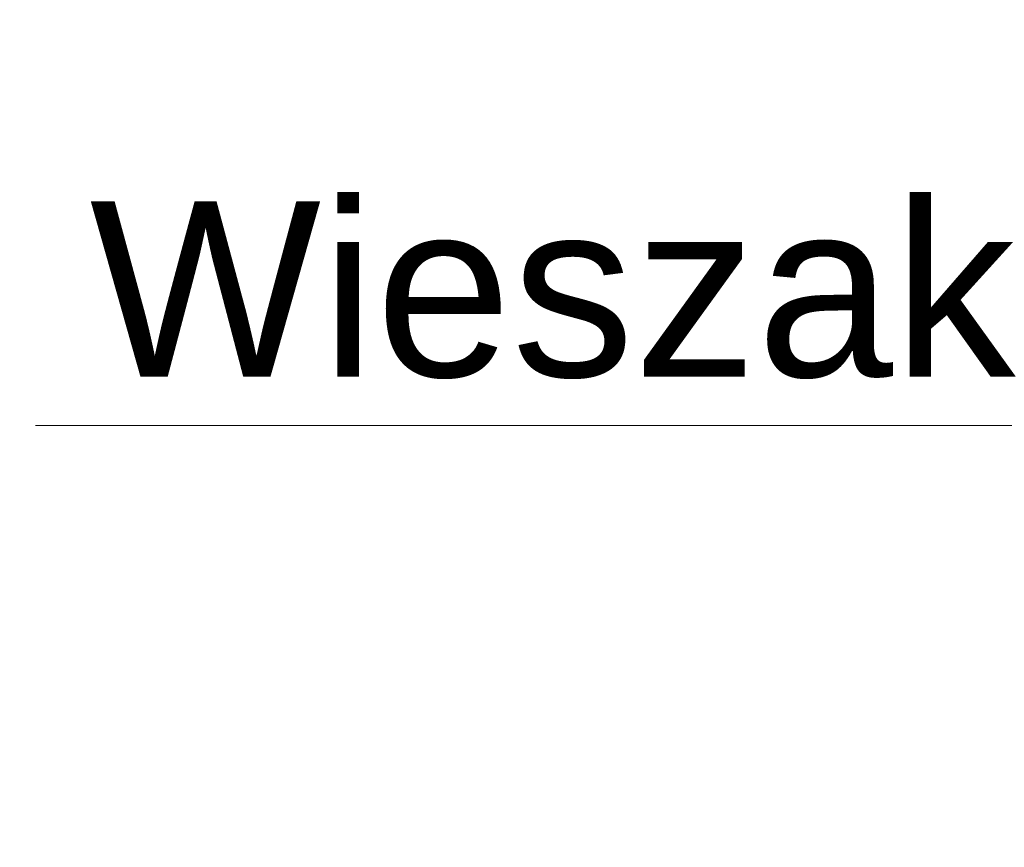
# Model space of a CAD drawing. Header units: millimetres. Extents: x 24385 to 79107, y -56478 to -23676.
# Tile 195 of 256: x 27647 to 27715, y -25826 to -25769. Entities that reach past the tile are written whole.
import ezdxf

# ---------------------------------------------------------------- set-up
doc = ezdxf.new("R2010")
doc.units = ezdxf.units.MM
doc.header["$LTSCALE"] = 2
for name, color, linetype, lineweight in [('0_OPIS', 7, 'Continuous', 13), ('3DPLAN_A_TABELKA POMIESZCZEŃ', 7, 'Continuous', 0), ('Opisy', 7, 'Continuous', 13)]:
    doc.layers.add(name, color=color, linetype=linetype, lineweight=lineweight)
doc.layers.add('3DPLAN_A_KRESKOWANIE 1', color=253, linetype='Continuous')
doc.layers.add('3DPLAN_A_OPIS', color=8, linetype='Continuous')
doc.styles.add('ARIAL', font='arial.ttf')

# ---------------------------------------------------------------- blocks, each defined once
blk = doc.blocks.new('kondygnacja -1')
at = {"layer": '3DPLAN_A_KRESKOWANIE 1'}
h = blk.add_hatch(dxfattribs=at)
h.set_pattern_fill('ANSI31', color=256, scale=7.5, style=0)
h.set_pattern_definition([(45, (23044.838, -26883.88), (-16.83798, 16.83798), [])])
h.paths.add_polyline_path([(31677.485, -24430.84), (30214.868, -24430.84), (30214.868, -24470.84), (30429.606, -24470.84), (30429.606, -24477.84), (30447.606, -24477.84), (30447.606, -24818.84), (30476.606, -24818.84), (30476.606, -24470.84), (31012.606, -24470.84), (31012.606, -24478.84), (31079.606, -24478.84), (31079.606, -24470.84), (31638.606, -24470.84), (31638.606, -25036.84), (31079.606, -25036.84), (31079.606, -25028.84), (31012.606, -25028.84), (31012.606, -25036.84), (30611.38, -25036.84), (30611.38, -25072.84), (31023.606, -25072.84), (31034.606, -25082.84), (31034.606, -25330.84), (31023.606, -25340.84), (30831.396, -25340.84, -0.038531), (30832.58, -25356.183), (30832.58, -25371.84), (31079.606, -25371.84), (31079.606, -25072.84), (31638.606, -25072.84), (31638.606, -25943.84), (30832.58, -25943.84), (30832.58, -26009.84), (31677.485, -26009.84)])
h.paths.add_polyline_path([(30682.606, -26009.84), (30832.58, -26009.84), (30832.58, -25943.84), (30760.606, -25943.84), (30760.606, -25454.668), (30735.606, -25464.584), (30735.606, -25943.84), (30682.606, -25943.84)])
h.paths.add_polyline_path([(30679.606, -25371.84), (30735.606, -25371.84), (30735.606, -25464.584), (30760.606, -25454.668), (30760.606, -25371.84), (30832.58, -25371.84), (30832.58, -25356.183, 0.038531), (30831.396, -25340.84), (30679.606, -25340.84)])
h.paths.add_polyline_path([(30355.83, -25371.84), (30425.606, -25371.84), (30425.606, -25379.84), (30463.606, -25379.84), (30463.606, -25424.739), (30471.606, -25424.739), (30471.606, -25395.84), (30533.606, -25395.84), (30533.606, -25371.84), (30576.606, -25371.84), (30576.606, -25341.84), (30472.606, -25341.84), (30472.606, -25326.84), (30427.606, -25326.84), (30427.606, -25341.84), (30355.83, -25341.84)])
h.paths.add_polyline_path([(30456.606, -25936.84), (30425.606, -25936.84), (30425.606, -25945.84), (30380.606, -25945.84), (30380.606, -26009.84), (30512.606, -26009.84), (30512.606, -25943.84), (30466.606, -25943.84), (30466.606, -25712.84), (30456.606, -25712.84)])
h.paths.add_polyline_path([(28888.606, -25941.84), (28888.606, -26009.84), (29013.606, -26009.84), (29013.606, -25941.84)])
h.paths.add_polyline_path([(28591.166, -26009.84), (28591.166, -25944.84), (28547.606, -25944.84), (28547.606, -26009.84)])
h.paths.add_polyline_path([(28624.606, -25870.534), (28654.797, -25870.534), (28654.797, -25924.534), (28624.606, -25924.534), (28624.606, -25944.84), (28591.166, -25944.84), (28591.166, -26009.84), (28713.606, -26009.84), (28713.606, -25941.84), (28672.606, -25941.84), (28672.606, -25932.84), (28657.606, -25932.84), (28657.606, -25716.84), (28624.606, -25716.84)])
h.paths.add_polyline_path([(28372.606, -25944.84), (28328.606, -25944.84), (28328.606, -25907.84), (28282.606, -25907.84), (28282.606, -25944.84), (28248.606, -25944.84), (28248.606, -26009.84), (28372.606, -26009.84)])
h.paths.add_polyline_path([(28092.606, -25563.84), (28054.606, -25563.84), (28054.606, -25383.84), (28067.602, -25383.84), (28067.606, -25375.84), (28340.606, -25375.84), (28340.606, -25341.84), (28070.606, -25341.84), (28070.606, -25332.84), (28030.606, -25332.84), (28030.606, -25395.598), (28048.707, -25395.598), (28048.707, -25449.598), (28030.606, -25449.598), (28030.606, -26009.84), (28073.606, -26009.84), (28073.606, -25944.84), (28054.606, -25944.84), (28054.606, -25668.84), (28092.606, -25668.84)])
h.paths.add_polyline_path([(27949.606, -25495.746), (27949.606, -25507.746), (27983.295, -25507.746), (27983.295, -25521.746), (27949.606, -25521.746), (27949.606, -25531.84), (27999.606, -25531.84), (27999.606, -25934.84), (27982.606, -25934.84), (27982.606, -25942.84), (27947.606, -25942.84), (27947.606, -26009.84), (28026.624, -26009.84), (28026.624, -25449.598), (27999.606, -25449.598), (27999.606, -25463.84), (27949.606, -25463.84), (27949.606, -25481.746), (27983.295, -25481.746), (27983.295, -25495.746)])
h.paths.add_polyline_path([(27982.606, -25361.84), (27952.606, -25361.84), (27952.606, -25332.84), (28026.624, -25332.84), (28026.624, -25395.598), (27999.606, -25395.598), (27999.606, -25377.84), (27982.606, -25377.84)])
h.paths.add_polyline_path([(26818.606, -25892.84), (26781.485, -25892.84), (26781.485, -26009.84), (26894.541, -26009.84), (26894.541, -25942.84), (26830.606, -25942.84), (26830.606, -25930.84), (26818.606, -25930.84)])
h.paths.add_polyline_path([(26894.541, -26009.84), (27115.936, -26009.84), (27115.936, -25942.84), (26894.541, -25942.84)])
h.paths.add_polyline_path([(27115.936, -25942.84), (27115.936, -26009.84), (27466.606, -26009.84), (27466.606, -25942.84), (27427.606, -25942.84), (27427.606, -25933.84), (27384.606, -25933.84), (27384.606, -25942.84)])
h.paths.add_polyline_path([(27641.606, -25942.84), (27641.606, -26009.84), (27802.606, -26009.84), (27802.606, -25942.84)])
h.paths.add_polyline_path([(30621.105, -25040.467), (30688.374, -25040.467), (30688.374, -25072.867), (30621.105, -25072.867)], flags=24)
at = {"layer": 'Opisy', "ltscale": 0.5}
blk.add_line((27648.383, -25796.811), (27718.526, -25796.811), dxfattribs=at)
at = {"layer": '3DPLAN_A_OPIS', "color": 1, "lineweight": 30, "style": 'ARIAL'}
for tag, p in [('PRZESUNIĘCIE_WEJŚCIA', (27655.165, -24535.333)), ('WYŁĄCZONE', (27007.179, -24723.982)), ('Z_OPRACOWANIA', (26996.84, -24746.417)), ('WYŁĄCZONE', (30803.053, -24760.867)), ('Z_OPRACOWANIA', (30792.713, -24783.301)), ('WYŁĄCZONE', (28894.898, -24826.593)), ('Z_OPRACOWANIA', (28884.559, -24849.027)), ('POWIĘKSZENIE_WEJŚCIA', (28313.679, -25144.412)), ('POWIĘKSZENIE_WEJŚCIA', (29600.622, -25191.363)), ('POWIĘKSZENIE_WEJŚCIA', (28011.449, -25235.417)), ('WYŁĄCZONE', (29754.423, -25678.169)), ('Z_OPRACOWANIA', (29744.084, -25700.603)), ('WYJŚCIE_EWAKUACYJNE', (27763.791, -26106.068))]:
    blk.add_attdef(tag, p, '', height=12, dxfattribs=at)
at = {"layer": '3DPLAN_A_OPIS', "color": 0, "lineweight": 30, "style": 'ARIAL'}
for tag, p in [('UGUL_1', (29350.296, -24586.012)), ('UGUL_2', (29622.921, -24586.012)), ('UGUL_3', (29833.15, -24586.012))]:
    blk.add_attdef(tag, p, '', height=12, dxfattribs=at)
at = {"layer": '3DPLAN_A_TABELKA POMIESZCZEŃ', "ltscale": 0.5, "style": 'ARIAL'}
for tag, p in [('KURTYNA', (27861.913, -26064.849)), ('POWIETRZNA', (27861.913, -26084.562))]:
    blk.add_attdef(tag, p, '', height=12, dxfattribs=at)
at = {"layer": 'Opisy', "ltscale": 0.5, "insert": (27652.091, -25781.468), "char_height": 12, "width": 685.99924, "attachment_point": 1, "style": 'ARIAL'}
blk.add_mtext('Wieszak', dxfattribs=at)

msp = doc.modelspace()

# ---------------------------------------------------------------- block references
at = {"layer": '0_OPIS'}
msp.add_blockref('kondygnacja -1', (0, 0), dxfattribs=at)

doc.saveas('drawing.dxf')
